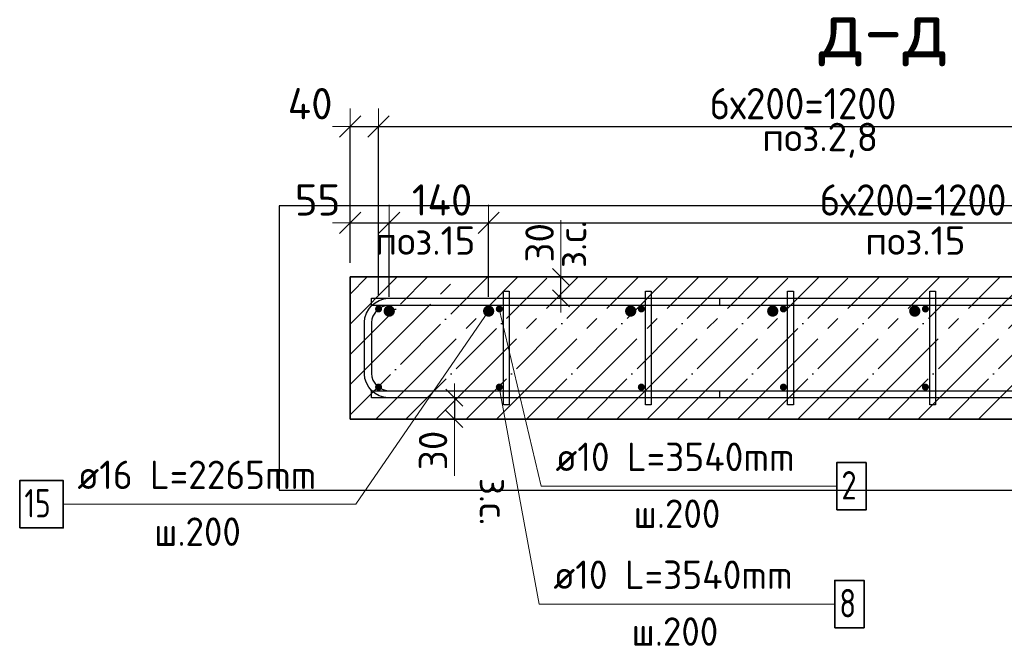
# Model space of a CAD drawing. Header units: millimetres. Extents: x -2995 to 60896, y -2809 to 57831.
# Tile 99 of 169: x 45965 to 47352, y 20932 to 21814. Entities that reach past the tile are written whole.
import ezdxf

# ---------------------------------------------------------------- set-up
doc = ezdxf.new("R2010")
doc.units = ezdxf.units.MM
doc.header["$PDMODE"] = 65
doc.linetypes.add('______11', pattern=[100, 80, -10, 0, -10])
doc.linetypes.add('______5', pattern=[220, 160, -20, 20, -20])
for name, color, linetype, lineweight in [('Standard', 7, 'Continuous', 25), ('Арм.стержн. Арматура края', 96, 'Continuous', 35), ('Арм.стержн. вертикальными 1', 22, 'Continuous', 35), ('Арм.стержн.горизонт. 1', 180, 'Continuous', 35), ('Размерная линия_ общее', 7, 'Continuous', 13), ('Размерная линия_ общее_1', 7, 'Continuous', 13)]:
    doc.layers.add(name, color=color, linetype=linetype, lineweight=lineweight)
doc.layers.add('Арм.стержн. вертикальными 2', color=7, linetype='Continuous', lineweight=35, true_color=0x006e00)
doc.layers.add('Арм.стержн.Стяжки', color=7, linetype='Continuous', lineweight=35, true_color=0x501e0f)
doc.styles.add('ISOCPEUR', font='ISOCPEUR')
doc.dimstyles.new('DIMSTYLE_3', dxfattribs={"dimtxt": 44, "dimasz": 50, "dimexe": 0, "dimexo": 0, "dimgap": 22, "dimtad": 2, "dimdec": 0, "dimrnd": 5, "dimzin": 12, "dimdsep": 46, "dimtxsty": 'ISOCPEUR', "dimblk1": 'ALL_ML_STRICH', "dimblk2": 'ALL_ML_STRICH', "dimsah": 1, "dimcen": 0, "dimclrd": 7, "dimclre": 256, "dimclrt": 7, "dimadec": 0, "dimazin": 0, "dimtfac": 1, "dimtdec": 0, "dimtix": 1, "dimtmove": 2, "dimatfit": 3, "dimfxl": 0, "dimtvp": 1.2, "dimtzin": 0, "dimlwd": 0, "dimlwe": -3, "dimarcsym": 0})
doc.dimstyles.new('DIMSTYLE_5', dxfattribs={"dimtxt": 44, "dimasz": 50, "dimexe": 0, "dimexo": 0, "dimgap": 22, "dimtad": 2, "dimdec": 0, "dimrnd": 5, "dimzin": 12, "dimdsep": 46, "dimtxsty": 'ISOCPEUR', "dimblk1": 'ALL_ML_STRICH', "dimblk2": 'ALL_ML_STRICH', "dimsah": 1, "dimcen": 0, "dimclrd": 7, "dimclre": 256, "dimclrt": 7, "dimadec": 0, "dimazin": 0, "dimtfac": 1, "dimtdec": 0, "dimtix": 1, "dimtmove": 2, "dimatfit": 3, "dimfxl": 0, "dimtzin": 0, "dimlwd": 0, "dimlwe": -3, "dimarcsym": 0})
doc.dimstyles.new('DIMSTYLE_8', dxfattribs={"dimtxt": 40, "dimasz": 40, "dimexe": 0, "dimexo": 0.001, "dimgap": 20, "dimtad": 2, "dimdec": 0, "dimrnd": 5, "dimzin": 12, "dimdsep": 46, "dimtxsty": 'ISOCPEUR', "dimblk1": 'ALL_ML_STRICH', "dimblk2": 'ALL_ML_STRICH', "dimsah": 1, "dimcen": 0, "dimse1": 1, "dimse2": 1, "dimclrd": 7, "dimclre": 256, "dimclrt": 7, "dimadec": 0, "dimazin": 0, "dimtfac": 1, "dimtdec": 0, "dimtix": 1, "dimtmove": 2, "dimatfit": 3, "dimfxl": 0, "dimtvp": 1.2, "dimtzin": 0, "dimlwd": 0, "dimlwe": -3, "dimarcsym": 0})

# ---------------------------------------------------------------- blocks, each defined once
blk = doc.blocks.new('ALL_ML_STRICH')
at = {"color": 0, "linetype": 'ByBlock', "lineweight": -2}
for p, q in [((-0.3, -0.3), (0.3, 0.3)), ((0, -0.5), (0, 0.5)), ((-1, 0), (0.5, 0))]:
    blk.add_line(p, q, dxfattribs=at)
blk = doc.blocks.new('*D187')
at = {"layer": 'DEFPOINTS', "color": 7, "linetype": 'Continuous', "lineweight": 13, "transparency": 33554687}
for p in [(46577.5, 21281.8), (46586.2, 21281.8), (46586.2, 21251.8)]:
    blk.add_point(p, dxfattribs=at)
at = {"layer": 'Размерная линия_ общее_1', "color": 7, "linetype": 'Continuous', "lineweight": -2, "transparency": 33554687}
blk.add_line((46577.5, 21281.8), (46577.5, 21251.8), dxfattribs=at)
at = {"layer": 'Размерная линия_ общее_1', "color": 7, "linetype": 'Continuous', "lineweight": 13, "transparency": 33554687, "xscale": 40, "yscale": 40, "zscale": 40}
for p, rotation in [((46577.5, 21281.8), 90), ((46577.5, 21251.8), 270)]:
    blk.add_blockref('ALL_ML_STRICH', p, dxfattribs=dict(at, rotation=rotation))
at = {"layer": 'Размерная линия_ общее_1', "color": 7, "linetype": 'Continuous', "lineweight": 13, "transparency": 33554687, "insert": (46547.5, 21207.7), "char_height": 40, "width": 80, "attachment_point": 5, "rotation": 90, "style": 'ISOCPEUR'}
blk.add_mtext('\\A1;{30}', dxfattribs=at)
at = {"layer": 'Размерная линия_ общее_1', "color": 7, "linetype": 'Continuous', "lineweight": 13, "transparency": 33554687, "insert": (46653.2, 21169.2), "char_height": 40, "width": 2, "attachment_point": 1, "rotation": 270, "line_spacing_factor": 0.60241, "style": 'ISOCPEUR'}
blk.add_mtext('з.с.', dxfattribs=at)
blk = doc.blocks.new('*D188')
at = {"layer": 'DEFPOINTS', "color": 7, "linetype": 'Continuous', "lineweight": 13, "transparency": 33554687}
for p in [(46736.2, 21451.8), (46727.5, 21421.8), (46736.2, 21421.8)]:
    blk.add_point(p, dxfattribs=at)
at = {"layer": 'Размерная линия_ общее_1', "color": 7, "linetype": 'Continuous', "lineweight": -2, "transparency": 33554687}
blk.add_line((46727.5, 21421.8), (46727.5, 21451.8), dxfattribs=at)
at = {"layer": 'Размерная линия_ общее_1', "color": 7, "linetype": 'Continuous', "lineweight": 13, "transparency": 33554687, "xscale": 40, "yscale": 40, "zscale": 40}
for p, rotation in [((46727.5, 21451.8), 90), ((46727.5, 21421.8), 270)]:
    blk.add_blockref('ALL_ML_STRICH', p, dxfattribs=dict(at, rotation=rotation))
at = {"layer": 'Размерная линия_ общее_1', "color": 7, "linetype": 'Continuous', "lineweight": 13, "transparency": 33554687, "insert": (46723.2, 21464.4), "char_height": 40, "width": 2, "attachment_point": 1, "rotation": 90, "line_spacing_factor": 0.60241, "style": 'ISOCPEUR'}
blk.add_mtext('з.с.', dxfattribs=at)
at = {"layer": 'Размерная линия_ общее_1', "color": 7, "linetype": 'Continuous', "lineweight": 13, "transparency": 33554687, "insert": (46697.5, 21499.9), "char_height": 40, "width": 80, "attachment_point": 5, "rotation": 90, "style": 'ISOCPEUR'}
blk.add_mtext('\\A1;{30}', dxfattribs=at)
blk = doc.blocks.new('*D382')
at = {"layer": 'DEFPOINTS', "color": 7, "linetype": 'Continuous', "lineweight": 13, "transparency": 33554687}
for p in [(46430.8, 21663.7), (46430.8, 21451.8), (46470.8, 21406.8)]:
    blk.add_point(p, dxfattribs=at)
at = {"layer": 'Размерная линия_ общее', "color": 253, "linetype": 'Continuous', "lineweight": -2, "true_color": 0xa0a0a0, "transparency": 33554687}
for p, q in [((46430.8, 21471.8), (46430.8, 21663.7)), ((46470.8, 21426.8), (46470.8, 21663.7))]:
    blk.add_line(p, q, dxfattribs=at)
at = {"layer": 'Размерная линия_ общее', "color": 7, "linetype": 'Continuous', "lineweight": -2, "transparency": 33554687}
blk.add_line((46430.8, 21663.7), (46470.8, 21663.7), dxfattribs=at)
at = {"layer": 'Размерная линия_ общее', "color": 7, "linetype": 'Continuous', "lineweight": 13, "transparency": 33554687, "xscale": 50, "yscale": 50, "zscale": 50, "rotation": 180}
blk.add_blockref('ALL_ML_STRICH', (46430.8, 21663.7), dxfattribs=at)
at = {"layer": 'Размерная линия_ общее', "color": 7, "linetype": 'Continuous', "lineweight": 13, "transparency": 33554687, "xscale": 50, "yscale": 50, "zscale": 50}
blk.add_blockref('ALL_ML_STRICH', (46470.8, 21663.7), dxfattribs=at)
at = {"layer": 'Размерная линия_ общее', "color": 7, "linetype": 'Continuous', "lineweight": 13, "transparency": 33554687, "insert": (46374.4, 21695.7), "char_height": 44, "width": 88, "attachment_point": 5, "style": 'ISOCPEUR'}
blk.add_mtext('\\A1;{40}', dxfattribs=at)
blk = doc.blocks.new('*D383')
at = {"layer": 'DEFPOINTS', "color": 7, "linetype": 'Continuous', "lineweight": 13, "transparency": 33554687}
for p in [(46470.8, 21663.7), (46470.8, 21406.8), (47670.8, 21406.8)]:
    blk.add_point(p, dxfattribs=at)
at = {"layer": 'Размерная линия_ общее', "color": 253, "linetype": 'Continuous', "lineweight": -2, "true_color": 0xa0a0a0, "transparency": 33554687}
for p, q in [((46470.8, 21426.8), (46470.8, 21663.7)), ((47670.8, 21426.8), (47670.8, 21663.7))]:
    blk.add_line(p, q, dxfattribs=at)
at = {"layer": 'Размерная линия_ общее', "color": 7, "linetype": 'Continuous', "lineweight": -2, "transparency": 33554687}
blk.add_line((46470.8, 21663.7), (47670.8, 21663.7), dxfattribs=at)
at = {"layer": 'Размерная линия_ общее', "color": 7, "linetype": 'Continuous', "lineweight": 13, "transparency": 33554687, "xscale": 50, "yscale": 50, "zscale": 50, "rotation": 180}
blk.add_blockref('ALL_ML_STRICH', (46470.8, 21663.7), dxfattribs=at)
at = {"layer": 'Размерная линия_ общее', "color": 7, "linetype": 'Continuous', "lineweight": 13, "transparency": 33554687, "xscale": 50, "yscale": 50, "zscale": 50}
blk.add_blockref('ALL_ML_STRICH', (47670.8, 21663.7), dxfattribs=at)
at = {"layer": 'Размерная линия_ общее', "color": 7, "linetype": 'Continuous', "lineweight": 13, "transparency": 33554687, "insert": (46936.8, 21717.7), "char_height": 44, "width": 2.2, "attachment_point": 1, "line_spacing_factor": 0.60241, "style": 'ISOCPEUR'}
blk.add_mtext('\\W0.91;6х200=1200', dxfattribs=at)
blk = doc.blocks.new('*D386')
at = {"layer": 'DEFPOINTS', "color": 7, "linetype": 'Continuous', "lineweight": 13, "transparency": 33554687}
for p in [(46430.8, 21528.2), (46430.8, 21451.8), (46485.8, 21403.8)]:
    blk.add_point(p, dxfattribs=at)
at = {"layer": 'Размерная линия_ общее', "color": 253, "linetype": 'Continuous', "lineweight": -2, "true_color": 0xa0a0a0, "transparency": 33554687}
for p, q in [((46430.8, 21471.8), (46430.8, 21528.2)), ((46485.8, 21423.8), (46485.8, 21528.2))]:
    blk.add_line(p, q, dxfattribs=at)
at = {"layer": 'Размерная линия_ общее', "color": 7, "linetype": 'Continuous', "lineweight": -2, "transparency": 33554687}
blk.add_line((46430.8, 21528.2), (46485.8, 21528.2), dxfattribs=at)
at = {"layer": 'Размерная линия_ общее', "color": 7, "linetype": 'Continuous', "lineweight": 13, "transparency": 33554687, "xscale": 50, "yscale": 50, "zscale": 50, "rotation": 180}
blk.add_blockref('ALL_ML_STRICH', (46430.8, 21528.2), dxfattribs=at)
at = {"layer": 'Размерная линия_ общее', "color": 7, "linetype": 'Continuous', "lineweight": 13, "transparency": 33554687, "xscale": 50, "yscale": 50, "zscale": 50}
blk.add_blockref('ALL_ML_STRICH', (46485.8, 21528.2), dxfattribs=at)
at = {"layer": 'Размерная линия_ общее', "color": 7, "linetype": 'Continuous', "lineweight": 13, "transparency": 33554687, "insert": (46384.9, 21560.3), "char_height": 44, "width": 88, "attachment_point": 5, "style": 'ISOCPEUR'}
blk.add_mtext('\\A1;{55}', dxfattribs=at)
blk = doc.blocks.new('*D387')
at = {"layer": 'DEFPOINTS', "color": 7, "linetype": 'Continuous', "lineweight": 13, "transparency": 33554687}
for p in [(46485.8, 21528.2), (46485.8, 21403.8), (46625.8, 21403.8)]:
    blk.add_point(p, dxfattribs=at)
at = {"layer": 'Размерная линия_ общее', "color": 253, "linetype": 'Continuous', "lineweight": -2, "true_color": 0xa0a0a0, "transparency": 33554687}
for p, q in [((46485.8, 21423.8), (46485.8, 21528.2)), ((46625.8, 21423.8), (46625.8, 21528.2))]:
    blk.add_line(p, q, dxfattribs=at)
at = {"layer": 'Размерная линия_ общее', "color": 7, "linetype": 'Continuous', "lineweight": -2, "transparency": 33554687}
blk.add_line((46485.8, 21528.2), (46625.8, 21528.2), dxfattribs=at)
at = {"layer": 'Размерная линия_ общее', "color": 7, "linetype": 'Continuous', "lineweight": 13, "transparency": 33554687, "xscale": 50, "yscale": 50, "zscale": 50, "rotation": 180}
blk.add_blockref('ALL_ML_STRICH', (46485.8, 21528.2), dxfattribs=at)
at = {"layer": 'Размерная линия_ общее', "color": 7, "linetype": 'Continuous', "lineweight": 13, "transparency": 33554687, "xscale": 50, "yscale": 50, "zscale": 50}
blk.add_blockref('ALL_ML_STRICH', (46625.8, 21528.2), dxfattribs=at)
at = {"layer": 'Размерная линия_ общее', "color": 7, "linetype": 'Continuous', "lineweight": 13, "transparency": 33554687, "insert": (46560.2, 21560.2), "char_height": 44, "width": 132, "attachment_point": 5, "style": 'ISOCPEUR'}
blk.add_mtext('\\A1;{140}', dxfattribs=at)
blk = doc.blocks.new('*D388')
at = {"layer": 'DEFPOINTS', "color": 7, "linetype": 'Continuous', "lineweight": 13, "transparency": 33554687}
for p in [(46625.8, 21528.2), (46625.8, 21403.8), (47825.8, 21403.8)]:
    blk.add_point(p, dxfattribs=at)
at = {"layer": 'Размерная линия_ общее', "color": 253, "linetype": 'Continuous', "lineweight": -2, "true_color": 0xa0a0a0, "transparency": 33554687}
for p, q in [((46625.8, 21423.8), (46625.8, 21528.2)), ((47825.8, 21423.8), (47825.8, 21528.2))]:
    blk.add_line(p, q, dxfattribs=at)
at = {"layer": 'Размерная линия_ общее', "color": 7, "linetype": 'Continuous', "lineweight": -2, "transparency": 33554687}
blk.add_line((46625.8, 21528.2), (47825.8, 21528.2), dxfattribs=at)
at = {"layer": 'Размерная линия_ общее', "color": 7, "linetype": 'Continuous', "lineweight": 13, "transparency": 33554687, "xscale": 50, "yscale": 50, "zscale": 50, "rotation": 180}
blk.add_blockref('ALL_ML_STRICH', (46625.8, 21528.2), dxfattribs=at)
at = {"layer": 'Размерная линия_ общее', "color": 7, "linetype": 'Continuous', "lineweight": 13, "transparency": 33554687, "xscale": 50, "yscale": 50, "zscale": 50}
blk.add_blockref('ALL_ML_STRICH', (47825.8, 21528.2), dxfattribs=at)
at = {"layer": 'Размерная линия_ общее', "color": 7, "linetype": 'Continuous', "lineweight": 13, "transparency": 33554687, "insert": (47091.8, 21582.2), "char_height": 44, "width": 2.2, "attachment_point": 1, "line_spacing_factor": 0.60241, "style": 'ISOCPEUR'}
blk.add_mtext('\\W0.91;6х200=1200', dxfattribs=at)

msp = doc.modelspace()

# ---------------------------------------------------------------- hatches: boundary and pattern name
at = {"layer": 'Арм.стержн. вертикальными 1', "linetype": 'Continuous', "lineweight": 50, "transparency": 33554687}
for points in [[(46475.8, 21406.8), (46475.4, 21408.7), (46474.3, 21410.3), (46472.7, 21411.4), (46470.8, 21411.8), (46468.9, 21411.4), (46467.2, 21410.3), (46466.2, 21408.7), (46465.8, 21406.8), (46466.2, 21404.9), (46467.2, 21403.3), (46468.9, 21402.2), (46470.8, 21401.8), (46472.7, 21402.2), (46474.3, 21403.3), (46475.4, 21404.9)], [(46645.8, 21406.8), (46645.4, 21408.7), (46644.3, 21410.3), (46642.7, 21411.4), (46640.8, 21411.8), (46638.9, 21411.4), (46637.2, 21410.3), (46636.2, 21408.7), (46635.8, 21406.8), (46636.2, 21404.9), (46637.2, 21403.3), (46638.9, 21402.2), (46640.8, 21401.8), (46642.7, 21402.2), (46644.3, 21403.3), (46645.4, 21404.9)], [(46845.8, 21406.8), (46845.4, 21408.7), (46844.3, 21410.3), (46842.7, 21411.4), (46840.8, 21411.8), (46838.9, 21411.4), (46837.2, 21410.3), (46836.2, 21408.7), (46835.8, 21406.8), (46836.2, 21404.9), (46837.2, 21403.3), (46838.9, 21402.2), (46840.8, 21401.8), (46842.7, 21402.2), (46844.3, 21403.3), (46845.4, 21404.9)], [(47045.8, 21406.8), (47045.4, 21408.7), (47044.3, 21410.3), (47042.7, 21411.4), (47040.8, 21411.8), (47038.9, 21411.4), (47037.2, 21410.3), (47036.2, 21408.7), (47035.8, 21406.8), (47036.2, 21404.9), (47037.2, 21403.3), (47038.9, 21402.2), (47040.8, 21401.8), (47042.7, 21402.2), (47044.3, 21403.3), (47045.4, 21404.9)], [(47245.8, 21406.8), (47245.4, 21408.7), (47244.3, 21410.3), (47242.7, 21411.4), (47240.8, 21411.8), (47238.9, 21411.4), (47237.2, 21410.3), (47236.2, 21408.7), (47235.8, 21406.8), (47236.2, 21404.9), (47237.2, 21403.3), (47238.9, 21402.2), (47240.8, 21401.8), (47242.7, 21402.2), (47244.3, 21403.3), (47245.4, 21404.9)], [(46475.8, 21296.8), (46475.4, 21298.7), (46474.3, 21300.3), (46472.7, 21301.4), (46470.8, 21301.8), (46468.9, 21301.4), (46467.2, 21300.3), (46466.2, 21298.7), (46465.8, 21296.8), (46466.2, 21294.9), (46467.2, 21293.3), (46468.9, 21292.2), (46470.8, 21291.8), (46472.7, 21292.2), (46474.3, 21293.3), (46475.4, 21294.9)], [(46645.8, 21296.8), (46645.4, 21298.7), (46644.3, 21300.3), (46642.7, 21301.4), (46640.8, 21301.8), (46638.9, 21301.4), (46637.2, 21300.3), (46636.2, 21298.7), (46635.8, 21296.8), (46636.2, 21294.9), (46637.2, 21293.3), (46638.9, 21292.2), (46640.8, 21291.8), (46642.7, 21292.2), (46644.3, 21293.3), (46645.4, 21294.9)], [(46845.8, 21296.8), (46845.4, 21298.7), (46844.3, 21300.3), (46842.7, 21301.4), (46840.8, 21301.8), (46838.9, 21301.4), (46837.2, 21300.3), (46836.2, 21298.7), (46835.8, 21296.8), (46836.2, 21294.9), (46837.2, 21293.3), (46838.9, 21292.2), (46840.8, 21291.8), (46842.7, 21292.2), (46844.3, 21293.3), (46845.4, 21294.9)], [(47045.8, 21296.8), (47045.4, 21298.7), (47044.3, 21300.3), (47042.7, 21301.4), (47040.8, 21301.8), (47038.9, 21301.4), (47037.2, 21300.3), (47036.2, 21298.7), (47035.8, 21296.8), (47036.2, 21294.9), (47037.2, 21293.3), (47038.9, 21292.2), (47040.8, 21291.8), (47042.7, 21292.2), (47044.3, 21293.3), (47045.4, 21294.9)], [(47245.8, 21296.8), (47245.4, 21298.7), (47244.3, 21300.3), (47242.7, 21301.4), (47240.8, 21301.8), (47238.9, 21301.4), (47237.2, 21300.3), (47236.2, 21298.7), (47235.8, 21296.8), (47236.2, 21294.9), (47237.2, 21293.3), (47238.9, 21292.2), (47240.8, 21291.8), (47242.7, 21292.2), (47244.3, 21293.3), (47245.4, 21294.9)]]:
    msp.add_hatch(color=4, dxfattribs=at).paths.add_polyline_path(points)
at = {"layer": 'Арм.стержн. вертикальными 2', "linetype": 'Continuous', "lineweight": 50, "transparency": 33554687}
for points in [[(46493.8, 21403.8), (46493.2, 21406.8), (46491.4, 21409.4), (46488.8, 21411.2), (46485.8, 21411.8), (46482.7, 21411.2), (46480.1, 21409.4), (46478.4, 21406.8), (46477.8, 21403.8), (46478.4, 21400.7), (46480.1, 21398.1), (46482.7, 21396.4), (46485.8, 21395.8), (46488.8, 21396.4), (46491.4, 21398.1), (46493.2, 21400.7)], [(46633.8, 21403.8), (46633.2, 21406.8), (46631.4, 21409.4), (46628.8, 21411.2), (46625.8, 21411.8), (46622.7, 21411.2), (46620.1, 21409.4), (46618.4, 21406.8), (46617.8, 21403.8), (46618.4, 21400.7), (46620.1, 21398.1), (46622.7, 21396.4), (46625.8, 21395.8), (46628.8, 21396.4), (46631.4, 21398.1), (46633.2, 21400.7)], [(46833.8, 21403.8), (46833.2, 21406.8), (46831.4, 21409.4), (46828.8, 21411.2), (46825.8, 21411.8), (46822.7, 21411.2), (46820.1, 21409.4), (46818.4, 21406.8), (46817.8, 21403.8), (46818.4, 21400.7), (46820.1, 21398.1), (46822.7, 21396.4), (46825.8, 21395.8), (46828.8, 21396.4), (46831.4, 21398.1), (46833.2, 21400.7)], [(47033.8, 21403.8), (47033.2, 21406.8), (47031.4, 21409.4), (47028.8, 21411.2), (47025.8, 21411.8), (47022.7, 21411.2), (47020.1, 21409.4), (47018.4, 21406.8), (47017.8, 21403.8), (47018.4, 21400.7), (47020.1, 21398.1), (47022.7, 21396.4), (47025.8, 21395.8), (47028.8, 21396.4), (47031.4, 21398.1), (47033.2, 21400.7)], [(47233.8, 21403.8), (47233.2, 21406.8), (47231.4, 21409.4), (47228.8, 21411.2), (47225.8, 21411.8), (47222.7, 21411.2), (47220.1, 21409.4), (47218.4, 21406.8), (47217.8, 21403.8), (47218.4, 21400.7), (47220.1, 21398.1), (47222.7, 21396.4), (47225.8, 21395.8), (47228.8, 21396.4), (47231.4, 21398.1), (47233.2, 21400.7)]]:
    msp.add_hatch(color=7, dxfattribs=at).paths.add_polyline_path(points)

# ---------------------------------------------------------------- linework, layer by layer
at = {"layer": 'Standard', "color": 7, "linetype": 'Continuous', "lineweight": 13, "transparency": 33554687}
for p, q in [((46727.5, 21451.8), (46727.5, 21531.8)), ((46577.5, 21251.8), (46577.5, 21171.8))]:
    msp.add_line(p, q, dxfattribs=at)
at = {"layer": 'Standard', "color": 7, "linetype": 'Continuous', "lineweight": 25, "transparency": 33554687}
msp.add_lwpolyline([(46330.8, 21151.8), (47980.8, 21151.8), (47980.8, 21551.8), (46330.8, 21551.8), (46330.8, 21151.8)], dxfattribs=at)
at = {"layer": 'Арм.стержн. Арматура края', "color": 4, "linetype": 'Continuous', "lineweight": 25, "transparency": 33554687}
msp.add_lwpolyline([(46950.8, 21281.8), (46484.1, 21281.8), (46478, 21282.6), (46471.7, 21284.7), (46465.8, 21288), (46461, 21292), (46457, 21296.8), (46453.7, 21302.7), (46451.6, 21309), (46450.8, 21315.1), (46450.8, 21388.4), (46451.6, 21394.5), (46453.7, 21400.9), (46457, 21406.7), (46461, 21411.6), (46465.8, 21415.6), (46471.7, 21418.8), (46478, 21420.9), (46484.1, 21421.8), (46950.8, 21421.8), (46950.8, 21411.8), (46484.8, 21411.8), (46480.3, 21411.2), (46475.7, 21409.7), (46471.5, 21407.3), (46468.1, 21404.5), (46465.3, 21401), (46462.9, 21396.8), (46461.4, 21392.3), (46460.8, 21387.7), (46460.8, 21315.8), (46461.4, 21311.3), (46462.9, 21306.7), (46465.3, 21302.5), (46468.1, 21299.1), (46471.5, 21296.3), (46475.7, 21293.9), (46480.3, 21292.4), (46484.8, 21291.8), (46950.8, 21291.8), (46950.8, 21281.8)], dxfattribs=at)
msp.add_lwpolyline([(46950.8, 21281.8), (46484.1, 21281.8), (46478, 21282.6), (46471.7, 21284.7), (46465.8, 21288), (46461, 21292), (46457, 21296.8), (46453.7, 21302.7), (46451.6, 21309), (46450.8, 21315.1), (46450.8, 21388.4), (46451.6, 21394.5), (46453.7, 21400.9), (46457, 21406.7), (46461, 21411.6), (46465.8, 21415.6), (46471.7, 21418.8), (46478, 21420.9), (46484.1, 21421.8), (46950.8, 21421.8), (46950.8, 21411.8), (46484.8, 21411.8), (46480.3, 21411.2), (46475.7, 21409.7), (46471.5, 21407.3), (46468.1, 21404.5), (46465.3, 21401), (46462.9, 21396.8), (46461.4, 21392.3), (46460.8, 21387.7), (46460.8, 21315.8), (46461.4, 21311.3), (46462.9, 21306.7), (46465.3, 21302.5), (46468.1, 21299.1), (46471.5, 21296.3), (46475.7, 21293.9), (46480.3, 21292.4), (46484.8, 21291.8), (46950.8, 21291.8), (46950.8, 21281.8)], dxfattribs=at)
msp.add_lwpolyline([(46950.8, 21281.8), (46484.1, 21281.8), (46478, 21282.6), (46471.7, 21284.7), (46465.8, 21288), (46461, 21292), (46457, 21296.8), (46453.7, 21302.7), (46451.6, 21309), (46450.8, 21315.1), (46450.8, 21388.4), (46451.6, 21394.5), (46453.7, 21400.9), (46457, 21406.7), (46461, 21411.6), (46465.8, 21415.6), (46471.7, 21418.8), (46478, 21420.9), (46484.1, 21421.8), (46950.8, 21421.8), (46950.8, 21411.8), (46484.8, 21411.8), (46480.3, 21411.2), (46475.7, 21409.7), (46471.5, 21407.3), (46468.1, 21404.5), (46465.3, 21401), (46462.9, 21396.8), (46461.4, 21392.3), (46460.8, 21387.7), (46460.8, 21315.8), (46461.4, 21311.3), (46462.9, 21306.7), (46465.3, 21302.5), (46468.1, 21299.1), (46471.5, 21296.3), (46475.7, 21293.9), (46480.3, 21292.4), (46484.8, 21291.8), (46950.8, 21291.8), (46950.8, 21281.8)], dxfattribs=at)
msp.add_lwpolyline([(46950.8, 21281.8), (46484.1, 21281.8), (46478, 21282.6), (46471.7, 21284.7), (46465.8, 21288), (46461, 21292), (46457, 21296.8), (46453.7, 21302.7), (46451.6, 21309), (46450.8, 21315.1), (46450.8, 21388.4), (46451.6, 21394.5), (46453.7, 21400.9), (46457, 21406.7), (46461, 21411.6), (46465.8, 21415.6), (46471.7, 21418.8), (46478, 21420.9), (46484.1, 21421.8), (46950.8, 21421.8), (46950.8, 21411.8), (46484.8, 21411.8), (46480.3, 21411.2), (46475.7, 21409.7), (46471.5, 21407.3), (46468.1, 21404.5), (46465.3, 21401), (46462.9, 21396.8), (46461.4, 21392.3), (46460.8, 21387.7), (46460.8, 21315.8), (46461.4, 21311.3), (46462.9, 21306.7), (46465.3, 21302.5), (46468.1, 21299.1), (46471.5, 21296.3), (46475.7, 21293.9), (46480.3, 21292.4), (46484.8, 21291.8), (46950.8, 21291.8), (46950.8, 21281.8)], dxfattribs=at)
msp.add_lwpolyline([(46950.8, 21281.8), (46484.1, 21281.8), (46478, 21282.6), (46471.7, 21284.7), (46465.8, 21288), (46461, 21292), (46457, 21296.8), (46453.7, 21302.7), (46451.6, 21309), (46450.8, 21315.1), (46450.8, 21388.4), (46451.6, 21394.5), (46453.7, 21400.9), (46457, 21406.7), (46461, 21411.6), (46465.8, 21415.6), (46471.7, 21418.8), (46478, 21420.9), (46484.1, 21421.8), (46950.8, 21421.8), (46950.8, 21411.8), (46484.8, 21411.8), (46480.3, 21411.2), (46475.7, 21409.7), (46471.5, 21407.3), (46468.1, 21404.5), (46465.3, 21401), (46462.9, 21396.8), (46461.4, 21392.3), (46460.8, 21387.7), (46460.8, 21315.8), (46461.4, 21311.3), (46462.9, 21306.7), (46465.3, 21302.5), (46468.1, 21299.1), (46471.5, 21296.3), (46475.7, 21293.9), (46480.3, 21292.4), (46484.8, 21291.8), (46950.8, 21291.8), (46950.8, 21281.8)], dxfattribs=at)
msp.add_lwpolyline([(46950.8, 21281.8), (46484.1, 21281.8), (46478, 21282.6), (46471.7, 21284.7), (46465.8, 21288), (46461, 21292), (46457, 21296.8), (46453.7, 21302.7), (46451.6, 21309), (46450.8, 21315.1), (46450.8, 21388.4), (46451.6, 21394.5), (46453.7, 21400.9), (46457, 21406.7), (46461, 21411.6), (46465.8, 21415.6), (46471.7, 21418.8), (46478, 21420.9), (46484.1, 21421.8), (46950.8, 21421.8), (46950.8, 21411.8), (46484.8, 21411.8), (46480.3, 21411.2), (46475.7, 21409.7), (46471.5, 21407.3), (46468.1, 21404.5), (46465.3, 21401), (46462.9, 21396.8), (46461.4, 21392.3), (46460.8, 21387.7), (46460.8, 21315.8), (46461.4, 21311.3), (46462.9, 21306.7), (46465.3, 21302.5), (46468.1, 21299.1), (46471.5, 21296.3), (46475.7, 21293.9), (46480.3, 21292.4), (46484.8, 21291.8), (46950.8, 21291.8), (46950.8, 21281.8)], dxfattribs=at)
msp.add_lwpolyline([(46950.8, 21281.8), (46484.1, 21281.8), (46478, 21282.6), (46471.7, 21284.7), (46465.8, 21288), (46461, 21292), (46457, 21296.8), (46453.7, 21302.7), (46451.6, 21309), (46450.8, 21315.1), (46450.8, 21388.4), (46451.6, 21394.5), (46453.7, 21400.9), (46457, 21406.7), (46461, 21411.6), (46465.8, 21415.6), (46471.7, 21418.8), (46478, 21420.9), (46484.1, 21421.8), (46950.8, 21421.8), (46950.8, 21411.8), (46484.8, 21411.8), (46480.3, 21411.2), (46475.7, 21409.7), (46471.5, 21407.3), (46468.1, 21404.5), (46465.3, 21401), (46462.9, 21396.8), (46461.4, 21392.3), (46460.8, 21387.7), (46460.8, 21315.8), (46461.4, 21311.3), (46462.9, 21306.7), (46465.3, 21302.5), (46468.1, 21299.1), (46471.5, 21296.3), (46475.7, 21293.9), (46480.3, 21292.4), (46484.8, 21291.8), (46950.8, 21291.8), (46950.8, 21281.8)], dxfattribs=at)
msp.add_lwpolyline([(46950.8, 21281.8), (46484.1, 21281.8), (46478, 21282.6), (46471.7, 21284.7), (46465.8, 21288), (46461, 21292), (46457, 21296.8), (46453.7, 21302.7), (46451.6, 21309), (46450.8, 21315.1), (46450.8, 21388.4), (46451.6, 21394.5), (46453.7, 21400.9), (46457, 21406.7), (46461, 21411.6), (46465.8, 21415.6), (46471.7, 21418.8), (46478, 21420.9), (46484.1, 21421.8), (46950.8, 21421.8), (46950.8, 21411.8), (46484.8, 21411.8), (46480.3, 21411.2), (46475.7, 21409.7), (46471.5, 21407.3), (46468.1, 21404.5), (46465.3, 21401), (46462.9, 21396.8), (46461.4, 21392.3), (46460.8, 21387.7), (46460.8, 21315.8), (46461.4, 21311.3), (46462.9, 21306.7), (46465.3, 21302.5), (46468.1, 21299.1), (46471.5, 21296.3), (46475.7, 21293.9), (46480.3, 21292.4), (46484.8, 21291.8), (46950.8, 21291.8), (46950.8, 21281.8)], dxfattribs=at)
msp.add_lwpolyline([(46950.8, 21281.8), (46484.1, 21281.8), (46478, 21282.6), (46471.7, 21284.7), (46465.8, 21288), (46461, 21292), (46457, 21296.8), (46453.7, 21302.7), (46451.6, 21309), (46450.8, 21315.1), (46450.8, 21388.4), (46451.6, 21394.5), (46453.7, 21400.9), (46457, 21406.7), (46461, 21411.6), (46465.8, 21415.6), (46471.7, 21418.8), (46478, 21420.9), (46484.1, 21421.8), (46950.8, 21421.8), (46950.8, 21411.8), (46484.8, 21411.8), (46480.3, 21411.2), (46475.7, 21409.7), (46471.5, 21407.3), (46468.1, 21404.5), (46465.3, 21401), (46462.9, 21396.8), (46461.4, 21392.3), (46460.8, 21387.7), (46460.8, 21315.8), (46461.4, 21311.3), (46462.9, 21306.7), (46465.3, 21302.5), (46468.1, 21299.1), (46471.5, 21296.3), (46475.7, 21293.9), (46480.3, 21292.4), (46484.8, 21291.8), (46950.8, 21291.8), (46950.8, 21281.8)], dxfattribs=at)
msp.add_lwpolyline([(46950.8, 21281.8), (46484.1, 21281.8), (46478, 21282.6), (46471.7, 21284.7), (46465.8, 21288), (46461, 21292), (46457, 21296.8), (46453.7, 21302.7), (46451.6, 21309), (46450.8, 21315.1), (46450.8, 21388.4), (46451.6, 21394.5), (46453.7, 21400.9), (46457, 21406.7), (46461, 21411.6), (46465.8, 21415.6), (46471.7, 21418.8), (46478, 21420.9), (46484.1, 21421.8), (46950.8, 21421.8), (46950.8, 21411.8), (46484.8, 21411.8), (46480.3, 21411.2), (46475.7, 21409.7), (46471.5, 21407.3), (46468.1, 21404.5), (46465.3, 21401), (46462.9, 21396.8), (46461.4, 21392.3), (46460.8, 21387.7), (46460.8, 21315.8), (46461.4, 21311.3), (46462.9, 21306.7), (46465.3, 21302.5), (46468.1, 21299.1), (46471.5, 21296.3), (46475.7, 21293.9), (46480.3, 21292.4), (46484.8, 21291.8), (46950.8, 21291.8), (46950.8, 21281.8)], dxfattribs=at)
msp.add_lwpolyline([(46950.8, 21281.8), (46484.1, 21281.8), (46478, 21282.6), (46471.7, 21284.7), (46465.8, 21288), (46461, 21292), (46457, 21296.8), (46453.7, 21302.7), (46451.6, 21309), (46450.8, 21315.1), (46450.8, 21388.4), (46451.6, 21394.5), (46453.7, 21400.9), (46457, 21406.7), (46461, 21411.6), (46465.8, 21415.6), (46471.7, 21418.8), (46478, 21420.9), (46484.1, 21421.8), (46950.8, 21421.8), (46950.8, 21411.8), (46484.8, 21411.8), (46480.3, 21411.2), (46475.7, 21409.7), (46471.5, 21407.3), (46468.1, 21404.5), (46465.3, 21401), (46462.9, 21396.8), (46461.4, 21392.3), (46460.8, 21387.7), (46460.8, 21315.8), (46461.4, 21311.3), (46462.9, 21306.7), (46465.3, 21302.5), (46468.1, 21299.1), (46471.5, 21296.3), (46475.7, 21293.9), (46480.3, 21292.4), (46484.8, 21291.8), (46950.8, 21291.8), (46950.8, 21281.8)], dxfattribs=at)
at = {"layer": 'Арм.стержн. вертикальными 1', "color": 7, "linetype": 'Continuous', "lineweight": 13, "transparency": 33554687}
for p, q in [((46699.9, 21157.3), (46640.8, 21406.8)), ((46697, 20991.5), (46640.8, 21296.8)), ((46699.9, 21157.3), (47115.9, 21157.3)), ((46697, 20991.5), (47113, 20991.5))]:
    msp.add_line(p, q, dxfattribs=at)
at = {"layer": 'Арм.стержн. вертикальными 1', "color": 7, "linetype": 'Continuous', "lineweight": 35, "transparency": 33554687}
for points in [[(47115.9, 21124), (47157.2, 21124), (47157.2, 21190.7), (47115.9, 21190.7), (47115.9, 21124)], [(47113, 20958.1), (47154.3, 20958.1), (47154.3, 21024.8), (47113, 21024.8), (47113, 20958.1)]]:
    msp.add_lwpolyline(points, dxfattribs=at)
at = {"layer": 'Арм.стержн. вертикальными 2', "color": 7, "linetype": 'Continuous', "lineweight": 13, "transparency": 33554687}
for p, q in [((46438.8, 21132.1), (46625.8, 21403.8)), ((46026.8, 21132.1), (46438.8, 21132.1))]:
    msp.add_line(p, q, dxfattribs=at)
at = {"layer": 'Арм.стержн. вертикальными 2', "color": 7, "linetype": 'Continuous', "lineweight": 35, "transparency": 33554687}
msp.add_lwpolyline([(45965.5, 21098.7), (46026.8, 21098.7), (46026.8, 21165.4), (45965.5, 21165.4), (45965.5, 21098.7)], dxfattribs=at)
at = {"layer": 'Арм.стержн.горизонт. 1', "color": 52, "linetype": 'Continuous', "lineweight": 25, "transparency": 33554687}
for p, q in [((47880.8, 21451.8), (46430.8, 21451.8)), ((47880.8, 21251.8), (46430.8, 21251.8))]:
    msp.add_line(p, q, dxfattribs=at)
at = {"layer": 'Арм.стержн.горизонт. 1', "color": 4, "linetype": 'Continuous', "lineweight": 25, "transparency": 33554687}
for points in [[(46460.8, 21421.8), (47850.8, 21421.8), (47850.8, 21411.8), (46460.8, 21411.8), (46460.8, 21421.8)], [(46460.8, 21421.8), (47850.8, 21421.8), (47850.8, 21411.8), (46460.8, 21411.8), (46460.8, 21421.8)], [(46460.8, 21421.8), (47850.8, 21421.8), (47850.8, 21411.8), (46460.8, 21411.8), (46460.8, 21421.8)], [(46460.8, 21421.8), (47850.8, 21421.8), (47850.8, 21411.8), (46460.8, 21411.8), (46460.8, 21421.8)], [(46460.8, 21421.8), (47850.8, 21421.8), (47850.8, 21411.8), (46460.8, 21411.8), (46460.8, 21421.8)], [(46460.8, 21421.8), (47850.8, 21421.8), (47850.8, 21411.8), (46460.8, 21411.8), (46460.8, 21421.8)], [(46460.8, 21421.8), (47850.8, 21421.8), (47850.8, 21411.8), (46460.8, 21411.8), (46460.8, 21421.8)], [(46460.8, 21421.8), (47850.8, 21421.8), (47850.8, 21411.8), (46460.8, 21411.8), (46460.8, 21421.8)], [(46460.8, 21421.8), (47850.8, 21421.8), (47850.8, 21411.8), (46460.8, 21411.8), (46460.8, 21421.8)], [(46460.8, 21421.8), (47850.8, 21421.8), (47850.8, 21411.8), (46460.8, 21411.8), (46460.8, 21421.8)], [(46460.8, 21421.8), (47850.8, 21421.8), (47850.8, 21411.8), (46460.8, 21411.8), (46460.8, 21421.8)], [(46460.8, 21291.8), (47850.8, 21291.8), (47850.8, 21281.8), (46460.8, 21281.8), (46460.8, 21291.8)], [(46460.8, 21291.8), (47850.8, 21291.8), (47850.8, 21281.8), (46460.8, 21281.8), (46460.8, 21291.8)], [(46460.8, 21291.8), (47850.8, 21291.8), (47850.8, 21281.8), (46460.8, 21281.8), (46460.8, 21291.8)], [(46460.8, 21291.8), (47850.8, 21291.8), (47850.8, 21281.8), (46460.8, 21281.8), (46460.8, 21291.8)], [(46460.8, 21291.8), (47850.8, 21291.8), (47850.8, 21281.8), (46460.8, 21281.8), (46460.8, 21291.8)], [(46460.8, 21291.8), (47850.8, 21291.8), (47850.8, 21281.8), (46460.8, 21281.8), (46460.8, 21291.8)], [(46460.8, 21291.8), (47850.8, 21291.8), (47850.8, 21281.8), (46460.8, 21281.8), (46460.8, 21291.8)], [(46460.8, 21291.8), (47850.8, 21291.8), (47850.8, 21281.8), (46460.8, 21281.8), (46460.8, 21291.8)], [(46460.8, 21291.8), (47850.8, 21291.8), (47850.8, 21281.8), (46460.8, 21281.8), (46460.8, 21291.8)], [(46460.8, 21291.8), (47850.8, 21291.8), (47850.8, 21281.8), (46460.8, 21281.8), (46460.8, 21291.8)], [(46460.8, 21291.8), (47850.8, 21291.8), (47850.8, 21281.8), (46460.8, 21281.8), (46460.8, 21291.8)]]:
    msp.add_lwpolyline(points, dxfattribs=at)
at = {"layer": 'Арм.стержн.Стяжки', "color": 40, "linetype": 'Continuous', "lineweight": 25, "transparency": 33554687}
for points in [[(46646.8, 21271.8), (46646.8, 21431.8), (46654.8, 21431.8), (46654.8, 21271.8), (46646.8, 21271.8)], [(46646.8, 21271.8), (46646.8, 21431.8), (46654.8, 21431.8), (46654.8, 21271.8), (46646.8, 21271.8)], [(46646.8, 21271.8), (46646.8, 21431.8), (46654.8, 21431.8), (46654.8, 21271.8), (46646.8, 21271.8)], [(46846.8, 21271.8), (46846.8, 21431.8), (46854.8, 21431.8), (46854.8, 21271.8), (46846.8, 21271.8)], [(46846.8, 21271.8), (46846.8, 21431.8), (46854.8, 21431.8), (46854.8, 21271.8), (46846.8, 21271.8)], [(46846.8, 21271.8), (46846.8, 21431.8), (46854.8, 21431.8), (46854.8, 21271.8), (46846.8, 21271.8)], [(46846.8, 21271.8), (46846.8, 21431.8), (46854.8, 21431.8), (46854.8, 21271.8), (46846.8, 21271.8)], [(47046.8, 21271.8), (47046.8, 21431.8), (47054.8, 21431.8), (47054.8, 21271.8), (47046.8, 21271.8)], [(47046.8, 21271.8), (47046.8, 21431.8), (47054.8, 21431.8), (47054.8, 21271.8), (47046.8, 21271.8)], [(47046.8, 21271.8), (47046.8, 21431.8), (47054.8, 21431.8), (47054.8, 21271.8), (47046.8, 21271.8)], [(47246.8, 21271.8), (47246.8, 21431.8), (47254.8, 21431.8), (47254.8, 21271.8), (47246.8, 21271.8)], [(47246.8, 21271.8), (47246.8, 21431.8), (47254.8, 21431.8), (47254.8, 21271.8), (47246.8, 21271.8)], [(47246.8, 21271.8), (47246.8, 21431.8), (47254.8, 21431.8), (47254.8, 21271.8), (47246.8, 21271.8)], [(47246.8, 21271.8), (47246.8, 21431.8), (47254.8, 21431.8), (47254.8, 21271.8), (47246.8, 21271.8)]]:
    msp.add_lwpolyline(points, dxfattribs=at)
at = {"layer": 'Размерная линия_ общее', "color": 253, "linetype": '______11', "lineweight": -3, "true_color": 0xababab, "transparency": 33554687}
for p, q in [((46430.8, 21427.7), (46454.8, 21451.8)), ((46430.8, 21342.9), (46539.7, 21451.8)), ((46430.8, 21258), (46624.5, 21451.8)), ((46509.4, 21251.8), (46709.4, 21451.8)), ((46594.2, 21251.8), (46794.2, 21451.8)), ((46679.1, 21251.8), (46879.1, 21451.8)), ((46763.9, 21251.8), (46963.9, 21451.8)), ((46848.8, 21251.8), (47048.8, 21451.8)), ((46933.6, 21251.8), (47133.6, 21451.8)), ((47018.5, 21251.8), (47218.5, 21451.8)), ((47103.4, 21251.8), (47303.4, 21451.8)), ((47188.2, 21251.8), (47388.2, 21451.8)), ((47273.1, 21251.8), (47473.1, 21451.8))]:
    msp.add_line(p, q, dxfattribs=at)
at = {"layer": 'Размерная линия_ общее', "color": 253, "linetype": '______5', "lineweight": -3, "true_color": 0xababab, "transparency": 33554687}
for p, q in [((46430.8, 21385.3), (46497.2, 21451.8)), ((46430.8, 21300.5), (46582.1, 21451.8)), ((46467, 21251.8), (46667, 21451.8)), ((46551.8, 21251.8), (46751.8, 21451.8)), ((46636.7, 21251.8), (46836.7, 21451.8)), ((46721.5, 21251.8), (46921.5, 21451.8)), ((46806.4, 21251.8), (47006.4, 21451.8)), ((46891.2, 21251.8), (47091.2, 21451.8)), ((46976.1, 21251.8), (47176.1, 21451.8)), ((47060.9, 21251.8), (47260.9, 21451.8)), ((47145.8, 21251.8), (47345.8, 21451.8)), ((47230.6, 21251.8), (47430.6, 21451.8)), ((47315.5, 21251.8), (47515.5, 21451.8))]:
    msp.add_line(p, q, dxfattribs=at)
at = {"layer": 'Размерная линия_ общее', "color": 7, "linetype": 'Continuous', "lineweight": 35, "transparency": 33554687}
for p, q in [((46430.8, 21451.8), (46430.8, 21251.8)), ((47880.8, 21451.8), (46430.8, 21451.8)), ((46430.8, 21251.8), (47880.8, 21251.8))]:
    msp.add_line(p, q, dxfattribs=at)

# ---------------------------------------------------------------- texts
at = {"layer": 'Standard', "color": 7, "linetype": 'Continuous', "lineweight": 13, "transparency": 33554687, "char_height": 40, "attachment_point": 7, "style": 'ISOCPEUR'}
for s, insert, width in [('\\A1;{\\fISOCPEUR|i0|b0;\\H40.000000;\\W1.000000;\\C7;поз.2,8}\\P', (47010.9, 21619.5), 183.07), ('\\A1;{\\fISOCPEUR|i0|b0;\\H40.000000;\\W1.000000;\\C7;поз.15}\\P', (46466, 21483), 159.975), ('\\A1;{\\fISOCPEUR|i0|b0;\\H40.000000;\\W1.000000;\\C7;поз.15}\\P', (47156, 21483), 159.975)]:
    msp.add_mtext(s, dxfattribs=dict(at, insert=insert, width=width))
at = {"layer": 'Арм.стержн. вертикальными 1', "color": 7, "linetype": 'Continuous', "lineweight": 25, "transparency": 33554687, "char_height": 40, "attachment_point": 7, "style": 'ISOCPEUR'}
for s, insert, width in [('\\W0.96;ø10 L=3540mm ', (46719.9, 21178.7), 395.02), ('\\W0.78;2', (47122.5, 21138.7), 43.521), ('\\W0.95;ш.200 ', (46829.9, 21098.7), 174.933), ('\\W0.96;ø10 L=3540mm ', (46717, 21012.8), 395.02), ('\\W0.78;8', (47119.6, 20972.8), 43.521), ('\\W0.95;ш.200 ', (46827, 20932.8), 174.933)]:
    msp.add_mtext(s, dxfattribs=dict(at, insert=insert, width=width))
at = {"layer": 'Арм.стержн. вертикальными 2', "color": 7, "linetype": 'Continuous', "lineweight": 25, "transparency": 33554687, "char_height": 40, "attachment_point": 7, "style": 'ISOCPEUR'}
for s, insert, width in [('\\W0.96;ø16 L=2265mm ', (46046.8, 21153.4), 391.004), ('\\W0.75;15', (45972.1, 21113.4), 62.971), ('\\W0.95;ш.200 ', (46154.8, 21073.4), 174.933)]:
    msp.add_mtext(s, dxfattribs=dict(at, insert=insert, width=width))
at = {"layer": 'Арм.стержн.горизонт. 1', "color": 7, "linetype": 'Continuous', "lineweight": 13, "transparency": 33554687, "insert": (47090.6, 21794.6), "char_height": 80, "width": 204.522, "attachment_point": 4, "style": 'ISOCPEUR'}
msp.add_mtext('\\A1;{\\fISOCPEUR|i0|b0;\\H80.000000;\\W1.000000;\\C7;д-д}\\P', dxfattribs=at)

# ---------------------------------------------------------------- dimensions: what is measured, and where the dimension line sits
at = {"layer": 'Размерная линия_ общее', "color": 7, "linetype": 'Continuous', "lineweight": 13, "transparency": 33554687}
for base, p1, p2, dimstyle, picture, middle in [((46470.8, 21663.7), (46430.8, 21471.8), (46470.8, 21426.8), 'DIMSTYLE_3', '*D382', (46374.4, 21695.7)), ((46485.8, 21528.2), (46430.8, 21471.8), (46485.8, 21423.8), 'DIMSTYLE_3', '*D386', (46384.9, 21560.3)), ((46625.8, 21528.2), (46485.8, 21423.8), (46625.8, 21423.8), 'DIMSTYLE_5', '*D387', (46560.2, 21560.2))]:
    dim = msp.add_linear_dim(base=base, p1=p1, p2=p2, dimstyle=dimstyle, override={"dimpost": '<>', "dimclrd": 7, "dimclre": 253, "dimclrt": 7, "dimlwd": 0, "dimlwe": 65533}, dxfattribs=at)
    dim.commit()
    dim.dimension.update_dxf_attribs({"geometry": picture, "text_midpoint": middle, "dimtype": 160})
for base, p1, p2, picture, middle in [((47670.8, 21663.7), (46470.8, 21426.8), (47670.8, 21426.8), '*D383', (47070.8, 21685.7)), ((47825.8, 21528.2), (46625.8, 21423.8), (47825.8, 21423.8), '*D388', (47225.8, 21550.2))]:
    dim = msp.add_linear_dim(base=base, p1=p1, p2=p2, text='\\W0.91;6х200=1200', dimstyle='DIMSTYLE_5', override={"dimpost": '<>', "dimclrd": 7, "dimclre": 253, "dimclrt": 7, "dimlwd": 0, "dimlwe": 65533}, dxfattribs=at)
    dim.commit()
    dim.dimension.update_dxf_attribs({"geometry": picture, "text_midpoint": middle, "dimtype": 160})
at = {"layer": 'Размерная линия_ общее_1', "color": 7, "linetype": 'Continuous', "lineweight": 13, "transparency": 33554687}
for base, p1, p2, angle, picture, middle in [((46727.5, 21451.8), (46736.2, 21421.8), (46736.2, 21451.8), 90, '*D188', (46697.5, 21499.9)), ((46577.5, 21251.8), (46586.2, 21281.8), (46586.2, 21251.8), 270, '*D187', (46547.5, 21207.7))]:
    dim = msp.add_linear_dim(base=base, p1=p1, p2=p2, angle=angle, text='<>\\Xз.с.', dimstyle='DIMSTYLE_8', override={"dimpost": '<>', "dimclrd": 7, "dimclre": 253, "dimclrt": 7, "dimlwd": 0, "dimlwe": 65533}, dxfattribs=at)
    dim.commit()
    dim.dimension.update_dxf_attribs({"geometry": picture, "text_midpoint": middle, "dimtype": 160})

doc.saveas('drawing.dxf')
